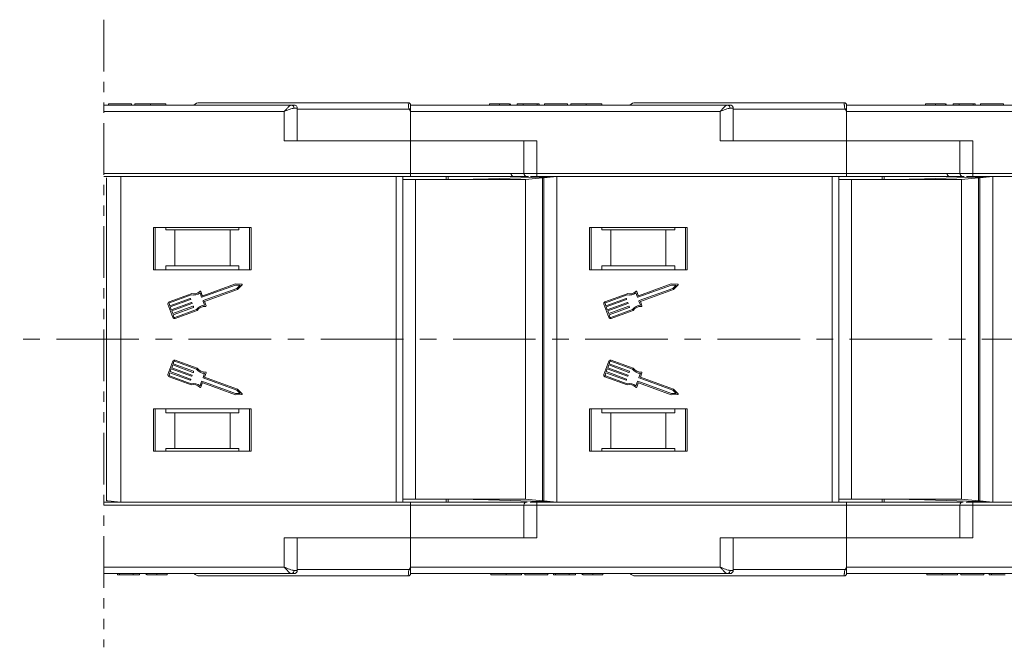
# Model space of a CAD drawing. Header units: millimetres. Extents: x 4016 to 5477, y 50 to 1083.
# Tile 13 of 42: x 4965 to 5116, y 307 to 404. Entities that reach past the tile are written whole.
import ezdxf

# ---------------------------------------------------------------- set-up
doc = ezdxf.new("R2010")
doc.units = ezdxf.units.MM
doc.linetypes.add('CENTERX2', pattern=[20.32, 12.7, -2.54, 2.54, -2.54])
doc.linetypes.add('PHANTOM2', pattern=[31.75, 15.875, -3.175, 3.175, -3.175, 3.175, -3.175])

msp = doc.modelspace()

# ---------------------------------------------------------------- linework, layer by layer
at = {"color": 3, "linetype": 'PHANTOM2', "lineweight": 9, "ltscale": 0.5}
msp.add_line((4977.658, 403.53), (4977.657, 307.094), dxfattribs=at)
at = {"color": 7, "linetype": 'Continuous', "lineweight": 15}
for p, q in [((5006.511, 390.419), (4977.658, 390.419)), ((4978.395, 390.419), (4978.395, 390.619)), ((4981.921, 390.619), (4978.395, 390.619)), ((4981.921, 390.619), (4981.921, 390.419)), ((4982.433, 390.419), (4982.433, 390.619)), ((4984.812, 390.619), (4984.812, 390.419)), ((4987.177, 390.419), (4987.177, 390.619)), ((5024.455, 390.769), (5024.455, 390.769)), ((5073.511, 390.419), (5024.805, 390.419)), ((5036.933, 390.419), (5036.933, 390.619)), ((5038.478, 390.419), (5038.478, 390.619)), ((5040.029, 390.419), (5040.029, 390.619)), ((5040.138, 390.419), (5040.138, 390.619)), ((5041.164, 390.419), (5041.164, 390.619)), ((5042.126, 390.619), (5041.164, 390.619)), ((5042.126, 390.619), (5042.126, 390.419)), ((5044.241, 390.619), (5042.126, 390.619)), ((5044.241, 390.419), (5044.241, 390.619)), ((5044.562, 390.619), (5044.241, 390.619)), ((5044.562, 390.419), (5044.562, 390.619)), ((5048.921, 390.619), (5045.395, 390.619)), ((5045.395, 390.419), (5045.395, 390.619)), ((5048.921, 390.619), (5048.921, 390.419)), ((5049.433, 390.419), (5049.433, 390.619)), ((5051.812, 390.619), (5051.812, 390.419)), ((5054.177, 390.419), (5054.177, 390.619)), ((5091.455, 390.769), (5091.455, 390.769)), ((5140.511, 390.419), (5091.805, 390.419)), ((5103.933, 390.419), (5103.933, 390.619)), ((5105.478, 390.419), (5105.478, 390.619)), ((5107.029, 390.419), (5107.029, 390.619)), ((5107.138, 390.419), (5107.138, 390.619)), ((5108.164, 390.419), (5108.164, 390.619)), ((5109.126, 390.619), (5108.164, 390.619)), ((5109.126, 390.619), (5109.126, 390.419)), ((5111.241, 390.619), (5109.126, 390.619)), ((5111.241, 390.419), (5111.241, 390.619)), ((5111.562, 390.619), (5111.241, 390.619)), ((5111.562, 390.419), (5111.562, 390.619)), ((5112.395, 390.419), (5112.395, 390.619)), ((5115.921, 390.619), (5112.395, 390.619)), ((5115.921, 390.619), (5115.921, 390.419)), ((4977.658, 389.419), (5005.393, 389.419)), ((5005.393, 389.419), (5005.393, 384.919)), ((5007.393, 389.919), (5006.884, 389.919)), ((5007.393, 384.919), (5007.393, 389.919)), ((5024.571, 389.769), (5007.393, 389.769)), ((5024.805, 389.419), (5024.571, 389.769)), ((5024.805, 384.919), (5024.805, 389.419)), ((5024.805, 389.419), (5072.393, 389.419)), ((5072.393, 389.419), (5072.393, 384.919)), ((5074.393, 389.919), (5073.884, 389.919)), ((5074.393, 384.919), (5074.393, 389.919)), ((5091.571, 389.769), (5074.393, 389.769)), ((5091.805, 389.419), (5091.571, 389.769)), ((5091.805, 384.919), (5091.805, 389.419)), ((5091.805, 389.419), (5139.393, 389.419)), ((5005.393, 384.919), (5024.805, 384.919)), ((5024.805, 384.919), (5024.805, 379.919)), ((5044.217, 384.919), (5024.805, 384.919)), ((5042.217, 384.919), (5042.217, 379.919)), ((5044.217, 379.919), (5044.217, 384.919)), ((5072.393, 384.919), (5091.805, 384.919)), ((5111.217, 384.919), (5091.805, 384.919)), ((5091.805, 384.919), (5091.805, 379.919)), ((5109.217, 384.919), (5109.217, 379.919)), ((5111.217, 379.919), (5111.217, 384.919)), ((5024.805, 379.919), (4977.658, 379.919)), ((5024.805, 379.919), (5024.805, 379.419)), ((5042.217, 379.919), (5024.805, 379.919)), ((5044.217, 379.919), (5042.217, 379.919)), ((5091.805, 379.919), (5044.217, 379.919)), ((5044.217, 379.919), (5044.217, 379.419)), ((5091.805, 379.919), (5091.805, 379.419)), ((5109.217, 379.919), (5091.805, 379.919)), ((5111.217, 379.919), (5109.217, 379.919)), ((5158.805, 379.919), (5111.217, 379.919)), ((5111.217, 379.919), (5111.217, 379.419)), ((4977.658, 379.419), (5024.805, 379.419)), ((4978.065, 379.212), (4978.065, 341.919)), ((4980.265, 341.919), (4980.265, 379.419)), ((5022.596, 379.419), (5022.596, 341.919)), ((5023.596, 341.919), (5023.596, 379.419)), ((5025.556, 378.969), (5023.596, 378.969)), ((5025.556, 341.919), (5025.556, 378.969)), ((5042.466, 378.969), (5025.556, 378.969)), ((5030.296, 378.969), (5030.296, 379.419)), ((5030.596, 378.969), (5030.596, 379.419)), ((5034.41, 379.021), (5032.544, 378.969)), ((5034.41, 379.021), (5035.156, 379.042)), ((5034.41, 378.969), (5034.41, 379.021)), ((5046.709, 379.367), (5035.156, 379.042)), ((5035.156, 379.042), (5035.156, 378.969)), ((5045.065, 379.212), (5042.466, 378.969)), ((5042.466, 341.919), (5042.466, 378.969)), ((5044.217, 379.419), (5091.805, 379.419)), ((5045.267, 379.231), (5045.065, 379.212)), ((5045.065, 379.212), (5045.065, 341.919)), ((5047.265, 379.419), (5045.267, 379.231)), ((5045.267, 379.231), (5045.267, 341.919)), ((5047.265, 341.919), (5047.265, 379.419)), ((5089.596, 379.419), (5089.596, 341.919)), ((5090.596, 341.919), (5090.596, 379.419)), ((5092.556, 378.969), (5090.596, 378.969)), ((5092.556, 341.919), (5092.556, 378.969)), ((5109.466, 378.969), (5092.556, 378.969)), ((5097.296, 378.969), (5097.296, 379.419)), ((5097.596, 378.969), (5097.596, 379.419)), ((5101.41, 379.021), (5099.544, 378.969)), ((5101.41, 379.021), (5102.156, 379.042)), ((5101.41, 378.969), (5101.41, 379.021)), ((5113.709, 379.367), (5102.156, 379.042)), ((5102.156, 379.042), (5102.156, 378.969)), ((5112.065, 379.212), (5109.466, 378.969)), ((5109.466, 341.919), (5109.466, 378.969)), ((5111.217, 379.419), (5158.805, 379.419)), ((5112.267, 379.231), (5112.065, 379.212)), ((5112.065, 379.212), (5112.065, 341.919)), ((5114.265, 379.419), (5112.267, 379.231)), ((5112.267, 379.231), (5112.267, 341.919)), ((5114.265, 341.919), (5114.265, 379.419)), ((5000.305, 371.619), (4985.305, 371.619)), ((4985.305, 371.619), (4985.305, 365.119)), ((4985.555, 365.119), (4985.555, 371.619)), ((4987.192, 371.219), (4987.192, 371.619)), ((4987.192, 371.219), (4988.555, 371.219)), ((4988.555, 371.219), (4988.555, 365.719)), ((4997.055, 371.219), (4988.555, 371.219)), ((4997.055, 365.719), (4997.055, 371.219)), ((4997.055, 371.219), (4998.419, 371.219)), ((4998.419, 371.619), (4998.419, 371.219)), ((5000.055, 371.619), (5000.055, 365.119)), ((5000.305, 365.119), (5000.305, 371.619)), ((5067.305, 371.619), (5052.305, 371.619)), ((5052.305, 371.619), (5052.305, 365.119)), ((5052.555, 365.119), (5052.555, 371.619)), ((5054.192, 371.219), (5054.192, 371.619)), ((5054.192, 371.219), (5055.555, 371.219)), ((5055.555, 371.219), (5055.555, 365.719)), ((5064.055, 371.219), (5055.555, 371.219)), ((5064.055, 365.719), (5064.055, 371.219)), ((5064.055, 371.219), (5065.419, 371.219)), ((5065.419, 371.619), (5065.419, 371.219)), ((5067.055, 371.619), (5067.055, 365.119)), ((5067.305, 365.119), (5067.305, 371.619)), ((4978.065, 366.919), (4978.065, 329.625)), ((4980.265, 329.419), (4980.265, 366.919)), ((5022.596, 366.919), (5022.596, 329.419)), ((5023.596, 329.419), (5023.596, 366.919)), ((5025.556, 329.869), (5025.556, 366.919)), ((5042.466, 329.869), (5042.466, 366.919)), ((5045.065, 366.919), (5045.065, 329.625)), ((5045.267, 366.919), (5045.267, 329.606)), ((5047.265, 329.419), (5047.265, 366.919)), ((5089.596, 366.919), (5089.596, 329.419)), ((5090.596, 329.419), (5090.596, 366.919)), ((5092.556, 329.869), (5092.556, 366.919)), ((5109.466, 329.869), (5109.466, 366.919)), ((5112.065, 366.919), (5112.065, 329.625)), ((5112.267, 366.919), (5112.267, 329.606)), ((5114.265, 329.419), (5114.265, 366.919)), ((4985.305, 365.119), (5000.305, 365.119)), ((4987.192, 365.719), (4987.192, 365.119)), ((4988.555, 365.719), (4987.192, 365.719)), ((4997.055, 365.719), (4988.555, 365.719)), ((4998.419, 365.719), (4997.055, 365.719)), ((4998.419, 365.119), (4998.419, 365.719)), ((5052.305, 365.119), (5067.305, 365.119)), ((5054.192, 365.719), (5054.192, 365.119)), ((5055.555, 365.719), (5054.192, 365.719)), ((5064.055, 365.719), (5055.555, 365.719)), ((5065.419, 365.719), (5064.055, 365.719)), ((5065.419, 365.119), (5065.419, 365.719)), ((4992.79, 361.136), (4992.564, 361.756)), ((4992.74, 360.875), (4997.901, 362.76)), ((4997.873, 362.944), (4992.849, 361.109)), ((4998.088, 362.246), (4992.928, 360.361)), ((4993.119, 360.236), (4998.186, 362.088)), ((4998.823, 362.895), (4997.873, 362.944)), ((4997.901, 362.76), (4998.599, 362.724)), ((4998.599, 362.724), (4998.088, 362.246)), ((4998.186, 362.088), (4998.881, 362.738)), ((5059.79, 361.136), (5059.564, 361.756)), ((5059.74, 360.875), (5064.901, 362.76)), ((5064.873, 362.944), (5059.849, 361.109)), ((5065.088, 362.246), (5059.928, 360.361)), ((5060.119, 360.236), (5065.186, 362.088)), ((5065.823, 362.895), (5064.873, 362.944)), ((5064.901, 362.76), (5065.599, 362.724)), ((5065.599, 362.724), (5065.088, 362.246)), ((5065.186, 362.088), (5065.881, 362.738)), ((4991.077, 361.432), (4987.68, 360.191)), ((4987.742, 360.02), (4991.086, 361.241)), ((4990.918, 360.694), (4987.813, 359.56)), ((4987.876, 359.389), (4990.981, 360.523)), ((4991.008, 360.582), (4990.976, 360.667)), ((4992.439, 361.564), (4992.681, 360.902)), ((4992.9, 360.302), (4993.142, 359.64)), ((4993.361, 359.574), (4993.119, 360.236)), ((5058.077, 361.432), (5054.68, 360.191)), ((5054.742, 360.02), (5058.086, 361.241)), ((5057.918, 360.694), (5054.813, 359.56)), ((5054.876, 359.389), (5057.981, 360.523)), ((5058.008, 360.582), (5057.976, 360.667)), ((5059.439, 361.564), (5059.681, 360.902)), ((5059.9, 360.302), (5060.142, 359.64)), ((5060.361, 359.574), (5060.119, 360.236)), ((4987.516, 359.84), (4988.268, 357.784)), ((4987.813, 359.56), (4987.688, 359.903)), ((4988.032, 358.96), (4987.876, 359.389)), ((4991.137, 360.095), (4988.032, 358.96)), ((4988.095, 358.789), (4991.2, 359.924)), ((4988.251, 358.361), (4988.095, 358.789)), ((4991.356, 359.495), (4988.251, 358.361)), ((4988.314, 358.189), (4991.419, 359.324)), ((4991.9, 359.014), (4988.556, 357.792)), ((4988.618, 357.621), (4992.016, 358.862)), ((4991.227, 359.982), (4991.196, 360.068)), ((4991.446, 359.382), (4991.415, 359.468)), ((5054.516, 359.84), (5055.268, 357.784)), ((5054.813, 359.56), (5054.688, 359.903)), ((5055.032, 358.96), (5054.876, 359.389)), ((5058.137, 360.095), (5055.032, 358.96)), ((5055.095, 358.789), (5058.2, 359.924)), ((5055.251, 358.361), (5055.095, 358.789)), ((5058.356, 359.495), (5055.251, 358.361)), ((5055.314, 358.189), (5058.419, 359.324)), ((5058.9, 359.014), (5055.556, 357.792)), ((5055.618, 357.621), (5059.016, 358.862)), ((5058.227, 359.982), (5058.196, 360.068)), ((5058.446, 359.382), (5058.415, 359.468)), ((4988.439, 357.847), (4988.314, 358.189)), ((5055.439, 357.847), (5055.314, 358.189)), ((4992.016, 349.975), (4988.618, 351.216)), ((5059.016, 349.975), (5055.618, 351.216)), ((4988.268, 351.053), (4987.516, 348.997)), ((4988.032, 349.877), (4987.876, 349.449)), ((4991.137, 348.742), (4988.032, 349.877)), ((4988.251, 350.477), (4988.095, 350.048)), ((4988.095, 350.048), (4991.2, 348.914)), ((4991.356, 349.342), (4988.251, 350.477)), ((4988.439, 350.99), (4988.314, 350.648)), ((4988.314, 350.648), (4991.419, 349.513)), ((4991.9, 349.823), (4988.556, 351.045)), ((5055.268, 351.053), (5054.516, 348.997)), ((5055.032, 349.877), (5054.876, 349.449)), ((5058.137, 348.742), (5055.032, 349.877)), ((5055.251, 350.477), (5055.095, 350.048)), ((5055.095, 350.048), (5058.2, 348.914)), ((5058.356, 349.342), (5055.251, 350.477)), ((5055.439, 350.99), (5055.314, 350.648)), ((5055.314, 350.648), (5058.419, 349.513)), ((5058.9, 349.823), (5055.556, 351.045)), ((4987.68, 348.646), (4991.077, 347.405)), ((4987.813, 349.277), (4987.688, 348.935)), ((4987.742, 348.818), (4991.086, 347.596)), ((4990.918, 348.143), (4987.813, 349.277)), ((4987.876, 349.449), (4990.981, 348.314)), ((4991.008, 348.256), (4990.976, 348.17)), ((4991.227, 348.855), (4991.196, 348.77)), ((4991.446, 349.455), (4991.415, 349.369)), ((4992.9, 348.535), (4993.142, 349.197)), ((4998.088, 346.591), (4992.928, 348.477)), ((4993.119, 348.601), (4993.361, 349.264)), ((4998.186, 346.75), (4993.119, 348.601)), ((5054.68, 348.646), (5058.077, 347.405)), ((5054.813, 349.277), (5054.688, 348.935)), ((5054.742, 348.818), (5058.086, 347.596)), ((5057.918, 348.143), (5054.813, 349.277)), ((5054.876, 349.449), (5057.981, 348.314)), ((5058.008, 348.256), (5057.976, 348.17)), ((5058.227, 348.855), (5058.196, 348.77)), ((5058.446, 349.455), (5058.415, 349.369)), ((5059.9, 348.535), (5060.142, 349.197)), ((5065.088, 346.591), (5059.928, 348.477)), ((5060.119, 348.601), (5060.361, 349.264)), ((5065.186, 346.75), (5060.119, 348.601)), ((4992.439, 347.273), (4992.681, 347.935)), ((4992.564, 347.082), (4992.79, 347.702)), ((4992.74, 347.963), (4997.901, 346.077)), ((4992.849, 347.729), (4997.873, 345.893)), ((4998.599, 346.113), (4998.088, 346.591)), ((4998.881, 346.1), (4998.186, 346.75)), ((5059.439, 347.273), (5059.681, 347.935)), ((5059.564, 347.082), (5059.79, 347.702)), ((5059.74, 347.963), (5064.901, 346.077)), ((5059.849, 347.729), (5064.873, 345.893)), ((5065.599, 346.113), (5065.088, 346.591)), ((5065.881, 346.1), (5065.186, 346.75)), ((4997.873, 345.893), (4998.823, 345.942)), ((4997.901, 346.077), (4998.599, 346.113)), ((5064.873, 345.893), (5065.823, 345.942)), ((5064.901, 346.077), (5065.599, 346.113)), ((5000.305, 343.719), (4985.305, 343.719)), ((4985.305, 343.719), (4985.305, 337.219)), ((4985.555, 337.219), (4985.555, 343.719)), ((4987.192, 343.719), (4987.192, 343.119)), ((4998.419, 343.119), (4998.419, 343.719)), ((5000.055, 343.719), (5000.055, 337.219)), ((5000.305, 337.219), (5000.305, 343.719)), ((5067.305, 343.719), (5052.305, 343.719)), ((5052.305, 343.719), (5052.305, 337.219)), ((5052.555, 337.219), (5052.555, 343.719)), ((5054.192, 343.719), (5054.192, 343.119)), ((5065.419, 343.119), (5065.419, 343.719)), ((5067.055, 343.719), (5067.055, 337.219)), ((5067.305, 337.219), (5067.305, 343.719)), ((4987.192, 343.119), (4988.555, 343.119)), ((4988.555, 343.119), (4988.555, 337.619)), ((4988.555, 343.119), (4997.055, 343.119)), ((4997.055, 337.619), (4997.055, 343.119)), ((4997.055, 343.119), (4998.419, 343.119)), ((5054.192, 343.119), (5055.555, 343.119)), ((5055.555, 343.119), (5055.555, 337.619)), ((5055.555, 343.119), (5064.055, 343.119)), ((5064.055, 337.619), (5064.055, 343.119)), ((5064.055, 343.119), (5065.419, 343.119)), ((4988.555, 337.619), (4987.192, 337.619)), ((4987.192, 337.219), (4987.192, 337.619)), ((4988.555, 337.619), (4997.055, 337.619)), ((4998.419, 337.619), (4997.055, 337.619)), ((4998.419, 337.619), (4998.419, 337.219)), ((5055.555, 337.619), (5054.192, 337.619)), ((5054.192, 337.219), (5054.192, 337.619)), ((5055.555, 337.619), (5064.055, 337.619)), ((5065.419, 337.619), (5064.055, 337.619)), ((5065.419, 337.619), (5065.419, 337.219)), ((4985.305, 337.219), (5000.305, 337.219)), ((5052.305, 337.219), (5067.305, 337.219)), ((5024.805, 329.419), (4977.657, 329.419)), ((4977.657, 328.919), (5024.805, 328.919)), ((4978.065, 329.625), (4978.267, 329.606)), ((4978.267, 329.606), (4980.265, 329.419)), ((5023.596, 329.869), (5025.556, 329.869)), ((5024.805, 328.919), (5024.805, 329.419)), ((5024.805, 328.919), (5024.805, 323.919)), ((5024.805, 328.919), (5042.217, 328.919)), ((5025.556, 329.869), (5042.466, 329.869)), ((5030.296, 329.419), (5030.296, 329.869)), ((5030.596, 329.419), (5030.596, 329.869)), ((5032.544, 329.869), (5034.41, 329.816)), ((5034.41, 329.816), (5034.41, 329.869)), ((5035.156, 329.795), (5034.41, 329.816)), ((5035.156, 329.869), (5035.156, 329.795)), ((5035.156, 329.795), (5046.709, 329.471)), ((5042.217, 328.919), (5042.217, 323.919)), ((5042.217, 328.919), (5044.217, 328.919)), ((5042.466, 329.869), (5045.065, 329.625)), ((5044.217, 328.919), (5044.217, 329.419)), ((5091.805, 329.419), (5044.217, 329.419)), ((5044.217, 323.919), (5044.217, 328.919)), ((5044.217, 328.919), (5091.805, 328.919)), ((5045.065, 329.625), (5045.267, 329.606)), ((5045.267, 329.606), (5047.265, 329.419)), ((5090.596, 329.869), (5092.556, 329.869)), ((5091.805, 328.919), (5091.805, 329.419)), ((5091.805, 328.919), (5091.805, 323.919)), ((5091.805, 328.919), (5109.217, 328.919)), ((5092.556, 329.869), (5109.466, 329.869)), ((5097.296, 329.419), (5097.296, 329.869)), ((5097.596, 329.419), (5097.596, 329.869)), ((5099.544, 329.869), (5101.41, 329.816)), ((5101.41, 329.816), (5101.41, 329.869)), ((5102.156, 329.795), (5101.41, 329.816)), ((5102.156, 329.869), (5102.156, 329.795)), ((5102.156, 329.795), (5113.709, 329.471)), ((5109.217, 328.919), (5109.217, 323.919)), ((5109.217, 328.919), (5111.217, 328.919)), ((5109.466, 329.869), (5112.065, 329.625)), ((5111.217, 328.919), (5111.217, 329.419)), ((5158.805, 329.419), (5111.217, 329.419)), ((5111.217, 323.919), (5111.217, 328.919)), ((5111.217, 328.919), (5158.805, 328.919)), ((5112.065, 329.625), (5112.267, 329.606)), ((5112.267, 329.606), (5114.265, 329.419)), ((5024.805, 323.919), (5005.393, 323.919)), ((5005.393, 323.919), (5005.393, 319.419)), ((5007.393, 318.919), (5007.393, 323.919)), ((5024.805, 319.419), (5024.805, 323.919)), ((5024.805, 323.919), (5044.217, 323.919)), ((5091.805, 323.919), (5072.393, 323.919)), ((5072.393, 323.919), (5072.393, 319.419)), ((5074.393, 318.919), (5074.393, 323.919)), ((5091.805, 319.419), (5091.805, 323.919)), ((5091.805, 323.919), (5111.217, 323.919)), ((5005.393, 319.419), (4977.657, 319.419)), ((5024.571, 319.069), (5024.805, 319.419)), ((5072.393, 319.419), (5024.805, 319.419)), ((5091.571, 319.069), (5091.805, 319.419)), ((5139.393, 319.419), (5091.805, 319.419)), ((4977.657, 318.419), (5006.511, 318.419)), ((4979.741, 318.219), (4979.741, 318.419)), ((4980.062, 318.219), (4979.741, 318.219)), ((4980.062, 318.219), (4980.062, 318.419)), ((4982.177, 318.219), (4980.062, 318.219)), ((4982.177, 318.219), (4982.177, 318.419)), ((4983.138, 318.219), (4982.177, 318.219)), ((4983.138, 318.419), (4983.138, 318.219)), ((4984.164, 318.419), (4984.164, 318.219)), ((4984.273, 318.419), (4984.273, 318.219)), ((4985.825, 318.419), (4985.825, 318.219)), ((4987.369, 318.219), (4987.369, 318.419)), ((5006.884, 318.919), (5007.393, 318.919)), ((5007.393, 319.069), (5024.571, 319.069)), ((5024.455, 318.069), (5024.455, 318.069)), ((5024.805, 318.421), (5024.805, 318.419)), ((5024.805, 318.419), (5073.511, 318.419)), ((5037.126, 318.419), (5037.126, 318.219)), ((5039.49, 318.419), (5039.49, 318.219)), ((5041.869, 318.219), (5041.869, 318.419)), ((5042.382, 318.219), (5042.382, 318.419)), ((5045.908, 318.219), (5042.382, 318.219)), ((5045.908, 318.419), (5045.908, 318.219)), ((5046.741, 318.219), (5046.741, 318.419)), ((5047.062, 318.219), (5046.741, 318.219)), ((5047.062, 318.219), (5047.062, 318.419)), ((5049.177, 318.219), (5047.062, 318.219)), ((5049.177, 318.219), (5049.177, 318.419)), ((5050.138, 318.219), (5049.177, 318.219)), ((5050.138, 318.419), (5050.138, 318.219)), ((5051.164, 318.419), (5051.164, 318.219)), ((5051.273, 318.419), (5051.273, 318.219)), ((5052.825, 318.419), (5052.825, 318.219)), ((5054.369, 318.219), (5054.369, 318.419)), ((5073.884, 318.919), (5074.393, 318.919)), ((5074.393, 319.069), (5091.571, 319.069)), ((5091.455, 318.069), (5091.455, 318.069)), ((5091.805, 318.421), (5091.805, 318.419)), ((5091.805, 318.419), (5140.511, 318.419)), ((5104.126, 318.419), (5104.126, 318.219)), ((5106.49, 318.419), (5106.49, 318.219)), ((5108.869, 318.219), (5108.869, 318.419)), ((5109.382, 318.219), (5109.382, 318.419)), ((5112.908, 318.219), (5109.382, 318.219)), ((5112.908, 318.419), (5112.908, 318.219)), ((5113.741, 318.219), (5113.741, 318.419)), ((5114.062, 318.219), (5113.741, 318.219)), ((5114.062, 318.219), (5114.062, 318.419)), ((5116.177, 318.219), (5114.062, 318.219))]:
    msp.add_line(p, q, dxfattribs=at)
at = {"color": 1, "linetype": 'CENTERX2', "lineweight": 13}
msp.add_line((5328.502, 354.419), (4492.45, 354.419), dxfattribs=at)
at = {"color": 7, "linetype": 'Continuous', "lineweight": 15}
for centre, radius, start, end in [((4992.305, 389.769), 1, 90, 139.04573), ((5006.437, 389.974), 0.451, 352.91869, 80.47981), ((5006.893, 389.919), 0.5, 360, 90), ((5024.455, 390.419), 0.35, 0.00041, 90.00191), ((5059.305, 389.769), 1, 90, 139.04573), ((5073.437, 389.974), 0.451, 352.91869, 80.47981), ((5073.893, 389.919), 0.5, 360, 90), ((5091.455, 390.419), 0.35, 0.00041, 90.00191), ((5060.349, 322.841), 75.89, 117.92809, 118.12821), ((5127.349, 322.841), 75.89, 117.92809, 118.12821), ((5040.734, 379.919), 0.5, 180, 270), ((5042.717, 379.919), 0.5, 180, 270), ((5107.734, 379.919), 0.5, 180, 270), ((5109.717, 379.919), 0.5, 180, 270), ((4991.445, 362.737), 1.355, 254.2528, 315.58546), ((4992.478, 361.724), 0.0912, 20.07046, 135.58546), ((4998.818, 362.804), 0.0912, 313.09192, 87.049), ((5058.445, 362.737), 1.355, 254.2528, 315.58546), ((5059.478, 361.724), 0.0912, 20.07046, 135.58546), ((5065.818, 362.804), 0.0912, 313.09192, 87.049), ((4987.773, 359.934), 0.274, 110.07046, 200.07046), ((4990.934, 360.652), 0.0456, 20.07046, 110.07046), ((4990.965, 360.566), 0.0456, 290.07046, 20.07046), ((4991.445, 362.737), 1.538, 256.51116, 310.30711), ((4992.724, 360.917), 0.0456, 200.07046, 290.07046), ((4992.833, 361.151), 0.0456, 200.07046, 290.07046), ((4992.943, 360.318), 0.0456, 110.07046, 200.07046), ((5054.773, 359.934), 0.274, 110.07046, 200.07046), ((5057.934, 360.652), 0.0456, 20.07046, 110.07046), ((5057.965, 360.566), 0.0456, 290.07046, 20.07046), ((5058.445, 362.737), 1.538, 256.51116, 310.30711), ((5059.724, 360.917), 0.0456, 200.07046, 290.07046), ((5059.833, 361.151), 0.0456, 200.07046, 290.07046), ((5059.943, 360.318), 0.0456, 110.07046, 200.07046), ((4987.773, 359.934), 0.0912, 110.07046, 200.07046), ((4991.153, 360.052), 0.0456, 20.07046, 110.07046), ((4991.184, 359.966), 0.0456, 290.07046, 20.07046), ((4991.372, 359.452), 0.0456, 20.07046, 110.07046), ((4991.403, 359.367), 0.0456, 290.07046, 20.07046), ((4993.138, 358.102), 1.538, 89.8338, 143.62975), ((4993.138, 358.102), 1.355, 84.55545, 145.88812), ((4993.275, 359.542), 0.0912, 264.55545, 20.07046), ((5054.773, 359.934), 0.0912, 110.07046, 200.07046), ((5058.153, 360.052), 0.0456, 20.07046, 110.07046), ((5058.184, 359.966), 0.0456, 290.07046, 20.07046), ((5058.372, 359.452), 0.0456, 20.07046, 110.07046), ((5058.403, 359.367), 0.0456, 290.07046, 20.07046), ((5060.138, 358.102), 1.538, 89.8338, 143.62975), ((5060.138, 358.102), 1.355, 84.55545, 145.88812), ((5060.275, 359.542), 0.0912, 264.55545, 20.07046), ((4988.525, 357.878), 0.274, 200.07046, 290.07046), ((4988.525, 357.878), 0.0912, 200.07046, 290.07046), ((5055.525, 357.878), 0.274, 200.07046, 290.07046), ((5055.525, 357.878), 0.0912, 200.07046, 290.07046), ((4988.525, 350.959), 0.274, 69.92954, 159.92954), ((5055.525, 350.959), 0.274, 69.92954, 159.92954), ((4988.525, 350.959), 0.0912, 69.92954, 159.92954), ((4993.138, 350.735), 1.538, 216.37025, 270.1662), ((4993.138, 350.735), 1.355, 214.11188, 275.44455), ((5055.525, 350.959), 0.0912, 69.92954, 159.92954), ((5060.138, 350.735), 1.538, 216.37025, 270.1662), ((5060.138, 350.735), 1.355, 214.11188, 275.44455), ((4987.773, 348.903), 0.274, 159.92954, 249.92954), ((4987.773, 348.903), 0.0912, 159.92954, 249.92954), ((4990.934, 348.186), 0.0456, 249.92954, 339.92954), ((4990.965, 348.271), 0.0456, 339.92954, 69.92954), ((4991.153, 348.785), 0.0456, 249.92954, 339.92954), ((4991.184, 348.871), 0.0456, 339.92954, 69.92954), ((4991.372, 349.385), 0.0456, 249.92954, 339.92954), ((4991.403, 349.471), 0.0456, 339.92954, 69.92954), ((4992.943, 348.519), 0.0456, 159.92954, 249.92954), ((4993.275, 349.295), 0.0912, 339.92954, 95.44455), ((5054.773, 348.903), 0.274, 159.92954, 249.92954), ((5054.773, 348.903), 0.0912, 159.92954, 249.92954), ((5057.934, 348.186), 0.0456, 249.92954, 339.92954), ((5057.965, 348.271), 0.0456, 339.92954, 69.92954), ((5058.153, 348.785), 0.0456, 249.92954, 339.92954), ((5058.184, 348.871), 0.0456, 339.92954, 69.92954), ((5058.372, 349.385), 0.0456, 249.92954, 339.92954), ((5058.403, 349.471), 0.0456, 339.92954, 69.92954), ((5059.943, 348.519), 0.0456, 159.92954, 249.92954), ((5060.275, 349.295), 0.0912, 339.92954, 95.44455), ((4991.445, 346.101), 1.355, 44.41454, 105.7472), ((4991.445, 346.101), 1.538, 49.69289, 103.48884), ((4992.478, 347.113), 0.0912, 224.41454, 339.92954), ((4992.724, 347.92), 0.0456, 69.92954, 159.92954), ((4992.833, 347.686), 0.0456, 69.92954, 159.92954), ((5058.445, 346.101), 1.355, 44.41454, 105.7472), ((5058.445, 346.101), 1.538, 49.69289, 103.48884), ((5059.478, 347.113), 0.0912, 224.41454, 339.92954), ((5059.724, 347.92), 0.0456, 69.92954, 159.92954), ((5059.833, 347.686), 0.0456, 69.92954, 159.92954), ((4998.818, 346.033), 0.0912, 272.951, 46.90808), ((5065.818, 346.033), 0.0912, 272.951, 46.90808), ((5042.717, 328.919), 0.5, 90, 180), ((5109.717, 328.919), 0.5, 90, 180), ((4992.305, 319.069), 1, 221.2946, 270), ((5006.437, 318.863), 0.451, 279.5202, 7.08135), ((5006.893, 318.919), 0.5, 270, 360), ((5024.455, 318.419), 0.35, 269.99809, 359.99959), ((5060.349, 385.996), 75.89, 241.87179, 242.07191), ((5059.305, 319.069), 1, 221.2946, 270), ((5073.437, 318.863), 0.451, 279.5202, 7.08135), ((5073.893, 318.919), 0.5, 270, 360), ((5091.455, 318.419), 0.35, 269.99809, 359.99959), ((5127.349, 385.996), 75.89, 241.87179, 242.07191)]:
    msp.add_arc(centre, radius, start, end, dxfattribs=at)
for points, knots in [([(4984.812, 390.619), (4984.679, 390.619), (4984.275, 390.619), (4983.615, 390.619), (4982.993, 390.619), (4982.568, 390.619), (4982.443, 390.619), (4982.435, 390.619), (4982.433, 390.619)], [0, 0, 0, 0, 0.1021706, 0.3092201, 0.51365, 0.6922749, 0.9324126, 1, 1, 1, 1]), ([(4987.177, 390.619), (4987.173, 390.619), (4987.163, 390.619), (4987.021, 390.619), (4986.63, 390.619), (4986.056, 390.619), (4985.416, 390.619), (4984.995, 390.619), (4984.812, 390.619)], [0, 0, 0, 0, 0.1018882, 0.3073435, 0.4929627, 0.6786474, 0.8607914, 1, 1, 1, 1]), ([(5024.455, 390.769), (5023.142, 390.769), (5020.476, 390.769), (5016.487, 390.769), (5012.844, 390.769), (5009.608, 390.769), (5006.783, 390.769), (5004.122, 390.769), (5000.843, 390.769), (4998.055, 390.769), (4995.853, 390.769), (4994.382, 390.769), (4993.215, 390.769), (4992.445, 390.769), (4992.351, 390.769), (4992.305, 390.769)], [0, 0, 0, 0, 0.07772396, 0.15782403, 0.24013537, 0.30445442, 0.36876305, 0.43443011, 0.50008652, 0.63123697, 0.69555602, 0.75986465, 0.84218523, 0.92228307, 1, 1, 1, 1]), ([(5005.393, 389.419), (5005.5, 389.541), (5005.711, 389.786), (5006.021, 390.116), (5006.3, 390.366), (5006.444, 390.402), (5006.511, 390.419)], [0, 0, 0, 0, 0.2515188, 0.5017844, 0.7656323, 1, 1, 1, 1]), ([(5024.571, 389.769), (5024.554, 389.825), (5024.517, 389.948), (5024.488, 390.135), (5024.469, 390.317), (5024.457, 390.499), (5024.455, 390.645), (5024.454, 390.748), (5024.455, 390.761), (5024.455, 390.769)], [0, 0, 0, 0, 0.11199725, 0.24484387, 0.3691679, 0.50089869, 0.68753328, 0.82813816, 1, 1, 1, 1]), ([(5024.805, 390.419), (5024.805, 390.408), (5024.805, 390.385), (5024.805, 390.213), (5024.805, 390.028), (5024.805, 389.912), (5024.805, 389.893)], [0, 0, 0, 0, 0.3133566, 0.6267132, 0.9400698, 1, 1, 1, 1]), ([(5038.478, 390.619), (5038.344, 390.619), (5038.04, 390.619), (5037.588, 390.619), (5037.229, 390.619), (5036.975, 390.619), (5036.95, 390.619), (5036.933, 390.619)], [0, 0, 0, 0, 0.15529194, 0.35314526, 0.54324301, 0.704067, 1, 1, 1, 1]), ([(5040.029, 390.619), (5039.975, 390.619), (5039.867, 390.619), (5039.563, 390.619), (5039.098, 390.619), (5038.712, 390.619), (5038.478, 390.619)], [0, 0, 0, 0, 0.2064605, 0.4135145, 0.6452106, 1, 1, 1, 1]), ([(5051.812, 390.619), (5051.679, 390.619), (5051.275, 390.619), (5050.615, 390.619), (5049.993, 390.619), (5049.568, 390.619), (5049.443, 390.619), (5049.435, 390.619), (5049.433, 390.619)], [0, 0, 0, 0, 0.1021706, 0.3092201, 0.51365, 0.6922749, 0.9324126, 1, 1, 1, 1]), ([(5054.177, 390.619), (5054.173, 390.619), (5054.163, 390.619), (5054.021, 390.619), (5053.63, 390.619), (5053.056, 390.619), (5052.416, 390.619), (5051.995, 390.619), (5051.812, 390.619)], [0, 0, 0, 0, 0.1018882, 0.3073435, 0.4929627, 0.6786474, 0.8607914, 1, 1, 1, 1]), ([(5091.455, 390.769), (5090.142, 390.769), (5087.476, 390.769), (5083.487, 390.769), (5079.844, 390.769), (5076.608, 390.769), (5073.783, 390.769), (5071.122, 390.769), (5067.843, 390.769), (5065.055, 390.769), (5062.853, 390.769), (5061.382, 390.769), (5060.215, 390.769), (5059.445, 390.769), (5059.351, 390.769), (5059.305, 390.769)], [0, 0, 0, 0, 0.077724, 0.157824, 0.2401354, 0.3044544, 0.368763, 0.4344301, 0.5000865, 0.631237, 0.695556, 0.7598646, 0.8421852, 0.9222831, 1, 1, 1, 1]), ([(5072.393, 389.419), (5072.5, 389.541), (5072.711, 389.786), (5073.021, 390.116), (5073.3, 390.366), (5073.444, 390.402), (5073.511, 390.419)], [0, 0, 0, 0, 0.2515188, 0.50178442, 0.76563227, 1, 1, 1, 1]), ([(5091.571, 389.769), (5091.554, 389.825), (5091.517, 389.948), (5091.488, 390.135), (5091.469, 390.317), (5091.457, 390.499), (5091.455, 390.645), (5091.454, 390.748), (5091.455, 390.761), (5091.455, 390.769)], [0, 0, 0, 0, 0.1119973, 0.2448439, 0.3691679, 0.5008987, 0.6875333, 0.8281382, 1, 1, 1, 1]), ([(5091.805, 390.419), (5091.805, 390.408), (5091.805, 390.385), (5091.805, 390.213), (5091.805, 390.028), (5091.805, 389.912), (5091.805, 389.893)], [0, 0, 0, 0, 0.3133566, 0.6267132, 0.9400698, 1, 1, 1, 1]), ([(5105.478, 390.619), (5105.344, 390.619), (5105.04, 390.619), (5104.588, 390.619), (5104.229, 390.619), (5103.975, 390.619), (5103.95, 390.619), (5103.933, 390.619)], [0, 0, 0, 0, 0.1552919, 0.3531453, 0.543243, 0.704067, 1, 1, 1, 1]), ([(5107.029, 390.619), (5106.975, 390.619), (5106.867, 390.619), (5106.563, 390.619), (5106.098, 390.619), (5105.712, 390.619), (5105.478, 390.619)], [0, 0, 0, 0, 0.2064605, 0.4135145, 0.6452106, 1, 1, 1, 1]), ([(5006.884, 389.919), (5006.789, 389.909), (5006.58, 389.887), (5006.081, 389.716), (5005.663, 389.535), (5005.393, 389.419)], [0, 0, 0, 0, 0.2270634, 0.5015869, 1, 1, 1, 1]), ([(5073.884, 389.919), (5073.789, 389.909), (5073.58, 389.887), (5073.081, 389.716), (5072.663, 389.535), (5072.393, 389.419)], [0, 0, 0, 0, 0.2270634, 0.5015869, 1, 1, 1, 1]), ([(5024.805, 379.419), (5026.147, 379.419), (5028.871, 379.419), (5032.954, 379.419), (5036.695, 379.419), (5039.996, 379.419), (5041.98, 379.419), (5042.89, 379.419), (5042.904, 379.419)], [0, 0, 0, 0, 0.21003789, 0.42658948, 0.64924025, 0.82327919, 0.99734564, 1, 1, 1, 1]), ([(5043.254, 379.419), (5043.296, 379.419), (5043.445, 379.419), (5043.782, 379.419), (5044.074, 379.419), (5044.217, 379.419)], [0, 0, 0, 0, 0.1658977, 0.5921255, 1, 1, 1, 1]), ([(5091.805, 379.419), (5093.147, 379.419), (5095.871, 379.419), (5099.954, 379.419), (5103.695, 379.419), (5106.996, 379.419), (5108.98, 379.419), (5109.89, 379.419), (5109.904, 379.419)], [0, 0, 0, 0, 0.210038, 0.4265898, 0.6492407, 0.8232797, 0.9973463, 1, 1, 1, 1]), ([(5110.254, 379.419), (5110.296, 379.419), (5110.445, 379.419), (5110.782, 379.419), (5111.074, 379.419), (5111.217, 379.419)], [0, 0, 0, 0, 0.1658977, 0.5921255, 1, 1, 1, 1]), ([(5042.717, 329.419), (5041.817, 329.419), (5039.969, 329.419), (5036.687, 329.419), (5032.956, 329.419), (5028.871, 329.419), (5026.147, 329.419), (5024.805, 329.419)], [0, 0, 0, 0, 0.1671161, 0.3432074, 0.5684235, 0.7875063, 1, 1, 1, 1]), ([(5044.217, 329.419), (5044.074, 329.419), (5043.781, 329.419), (5043.419, 329.419), (5043.249, 329.419), (5043.185, 329.419)], [0, 0, 0, 0, 0.3748158, 0.7664972, 1, 1, 1, 1]), ([(5109.717, 329.419), (5108.817, 329.419), (5106.969, 329.419), (5103.687, 329.419), (5099.956, 329.419), (5095.871, 329.419), (5093.147, 329.419), (5091.805, 329.419)], [0, 0, 0, 0, 0.16711613, 0.3432074, 0.5684235, 0.78750635, 1, 1, 1, 1]), ([(5111.217, 329.419), (5111.074, 329.419), (5110.781, 329.419), (5110.419, 329.419), (5110.249, 329.419), (5110.185, 329.419)], [0, 0, 0, 0, 0.37481575, 0.76649717, 1, 1, 1, 1]), ([(5006.511, 318.419), (5006.444, 318.435), (5006.3, 318.471), (5006.021, 318.721), (5005.711, 319.051), (5005.5, 319.296), (5005.393, 319.419)], [0, 0, 0, 0, 0.2343588, 0.4982155, 0.7484812, 1, 1, 1, 1]), ([(5005.393, 319.419), (5005.663, 319.302), (5006.081, 319.122), (5006.58, 318.95), (5006.789, 318.928), (5006.884, 318.919)], [0, 0, 0, 0, 0.4984129, 0.772928, 1, 1, 1, 1]), ([(5073.511, 318.419), (5073.444, 318.435), (5073.3, 318.471), (5073.021, 318.721), (5072.711, 319.051), (5072.5, 319.296), (5072.393, 319.419)], [0, 0, 0, 0, 0.2343588, 0.4982155, 0.7484812, 1, 1, 1, 1]), ([(5072.393, 319.419), (5072.663, 319.302), (5073.081, 319.122), (5073.58, 318.95), (5073.789, 318.928), (5073.884, 318.919)], [0, 0, 0, 0, 0.4984129, 0.772928, 1, 1, 1, 1]), ([(4984.273, 318.219), (4984.327, 318.219), (4984.435, 318.219), (4984.739, 318.219), (4985.204, 318.219), (4985.591, 318.219), (4985.825, 318.219)], [0, 0, 0, 0, 0.2064605, 0.4135145, 0.6452106, 1, 1, 1, 1]), ([(4985.825, 318.219), (4985.959, 318.219), (4986.263, 318.219), (4986.714, 318.219), (4987.073, 318.219), (4987.328, 318.219), (4987.353, 318.219), (4987.369, 318.219)], [0, 0, 0, 0, 0.1552919, 0.3531453, 0.543243, 0.704067, 1, 1, 1, 1]), ([(4992.305, 318.069), (4992.351, 318.069), (4992.445, 318.069), (4993.216, 318.069), (4994.382, 318.069), (4995.853, 318.069), (4997.501, 318.069), (4999.441, 318.069), (5002.397, 318.069), (5005.831, 318.069), (5009.608, 318.069), (5012.844, 318.069), (5016.488, 318.069), (5020.477, 318.069), (5023.142, 318.069), (5024.455, 318.069)], [0, 0, 0, 0, 0.0777263, 0.157824, 0.2401354, 0.3044544, 0.368763, 0.4344301, 0.5000865, 0.631237, 0.695556, 0.7598647, 0.8421852, 0.9222807, 1, 1, 1, 1]), ([(5024.455, 318.069), (5024.455, 318.076), (5024.454, 318.089), (5024.455, 318.192), (5024.457, 318.338), (5024.469, 318.521), (5024.488, 318.704), (5024.518, 318.891), (5024.554, 319.013), (5024.571, 319.069)], [0, 0, 0, 0, 0.1718456, 0.312445, 0.4991009, 0.6298393, 0.7575038, 0.8890244, 1, 1, 1, 1]), ([(5024.805, 318.944), (5024.805, 318.852), (5024.805, 318.667), (5024.805, 318.505), (5024.805, 318.474), (5024.805, 318.465)], [0, 0, 0, 0, 0.412717, 0.8254516, 1, 1, 1, 1]), ([(5037.126, 318.219), (5037.129, 318.219), (5037.14, 318.219), (5037.281, 318.219), (5037.673, 318.219), (5038.247, 318.219), (5038.887, 318.219), (5039.308, 318.219), (5039.49, 318.219)], [0, 0, 0, 0, 0.1018882, 0.3073435, 0.4929627, 0.6786474, 0.8607914, 1, 1, 1, 1]), ([(5039.49, 318.219), (5039.624, 318.219), (5040.028, 318.219), (5040.688, 318.219), (5041.309, 318.219), (5041.735, 318.219), (5041.86, 318.219), (5041.868, 318.219), (5041.869, 318.219)], [0, 0, 0, 0, 0.1021706, 0.3092201, 0.51365, 0.6922749, 0.9324126, 1, 1, 1, 1]), ([(5051.273, 318.219), (5051.327, 318.219), (5051.435, 318.219), (5051.739, 318.219), (5052.204, 318.219), (5052.591, 318.219), (5052.825, 318.219)], [0, 0, 0, 0, 0.2064605, 0.4135145, 0.6452106, 1, 1, 1, 1]), ([(5052.825, 318.219), (5052.959, 318.219), (5053.263, 318.219), (5053.714, 318.219), (5054.073, 318.219), (5054.328, 318.219), (5054.353, 318.219), (5054.369, 318.219)], [0, 0, 0, 0, 0.15529194, 0.35314526, 0.54324301, 0.704067, 1, 1, 1, 1]), ([(5059.305, 318.069), (5059.351, 318.069), (5059.445, 318.069), (5060.216, 318.069), (5061.382, 318.069), (5062.853, 318.069), (5064.501, 318.069), (5066.441, 318.069), (5069.397, 318.069), (5072.831, 318.069), (5076.608, 318.069), (5079.844, 318.069), (5083.488, 318.069), (5087.477, 318.069), (5090.142, 318.069), (5091.455, 318.069)], [0, 0, 0, 0, 0.0777263, 0.157824, 0.2401354, 0.3044544, 0.368763, 0.4344301, 0.5000865, 0.631237, 0.695556, 0.7598647, 0.8421852, 0.9222807, 1, 1, 1, 1]), ([(5091.455, 318.069), (5091.455, 318.076), (5091.454, 318.089), (5091.455, 318.192), (5091.457, 318.338), (5091.469, 318.521), (5091.488, 318.704), (5091.518, 318.891), (5091.554, 319.013), (5091.571, 319.069)], [0, 0, 0, 0, 0.1718456, 0.312445, 0.4991009, 0.6298393, 0.7575038, 0.8890244, 1, 1, 1, 1]), ([(5091.805, 318.944), (5091.805, 318.852), (5091.805, 318.667), (5091.805, 318.505), (5091.805, 318.474), (5091.805, 318.465)], [0, 0, 0, 0, 0.412717, 0.8254516, 1, 1, 1, 1]), ([(5104.126, 318.219), (5104.129, 318.219), (5104.14, 318.219), (5104.281, 318.219), (5104.673, 318.219), (5105.247, 318.219), (5105.887, 318.219), (5106.308, 318.219), (5106.49, 318.219)], [0, 0, 0, 0, 0.1018882, 0.3073435, 0.4929627, 0.6786474, 0.8607914, 1, 1, 1, 1]), ([(5106.49, 318.219), (5106.624, 318.219), (5107.028, 318.219), (5107.688, 318.219), (5108.309, 318.219), (5108.735, 318.219), (5108.86, 318.219), (5108.868, 318.219), (5108.869, 318.219)], [0, 0, 0, 0, 0.1021706, 0.3092201, 0.51365, 0.6922749, 0.9324126, 1, 1, 1, 1])]:
    msp.add_open_spline(points, degree=3, knots=knots, dxfattribs=at)
for points in [[(5006.511, 390.419), (5006.621, 390.419), (5006.841, 390.419), (5006.876, 390.419), (5006.893, 390.419)], [(5073.511, 390.419), (5073.621, 390.419), (5073.841, 390.419), (5073.876, 390.419), (5073.893, 390.419)], [(5024.805, 389.893), (5024.805, 389.818), (5024.805, 389.667), (5024.805, 389.501), (5024.805, 389.419)], [(5091.805, 389.893), (5091.805, 389.818), (5091.805, 389.667), (5091.805, 389.501), (5091.805, 389.419)], [(5024.805, 319.419), (5024.805, 319.336), (5024.805, 319.17), (5024.805, 319.019), (5024.805, 318.944)], [(5091.805, 319.419), (5091.805, 319.336), (5091.805, 319.17), (5091.805, 319.019), (5091.805, 318.944)], [(5006.893, 318.419), (5006.876, 318.419), (5006.841, 318.419), (5006.621, 318.419), (5006.511, 318.419)], [(5073.893, 318.419), (5073.876, 318.419), (5073.841, 318.419), (5073.621, 318.419), (5073.511, 318.419)]]:
    msp.add_open_spline(points, degree=3, dxfattribs=at)

doc.saveas('drawing.dxf')
